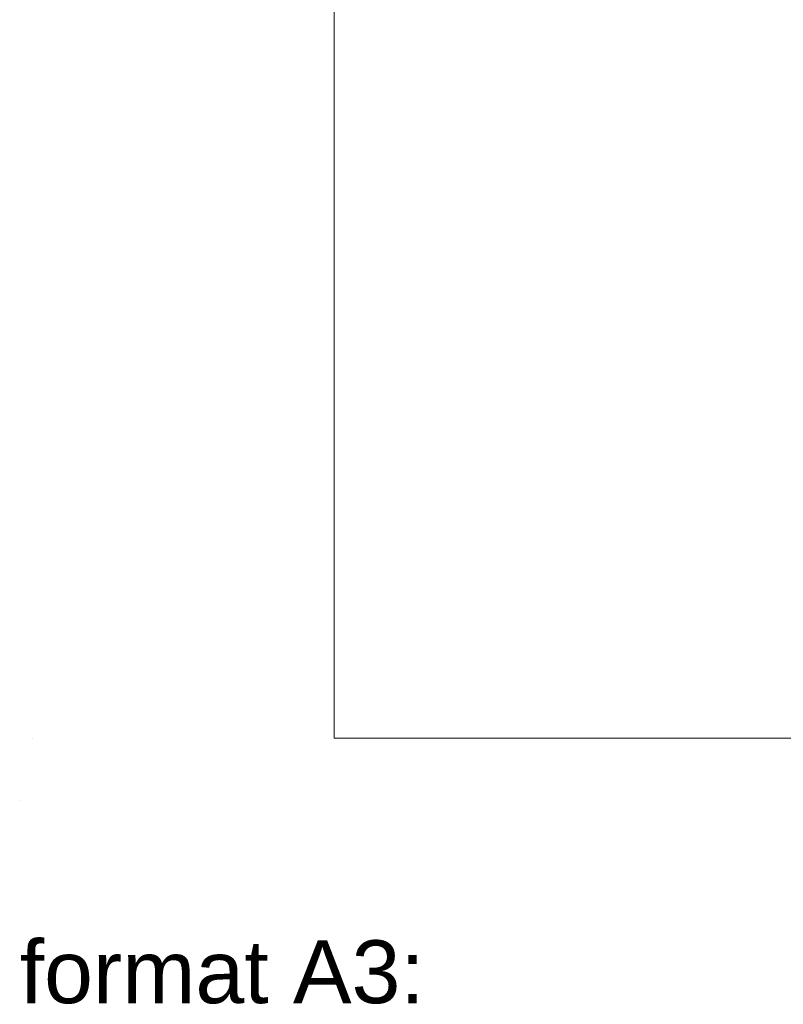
# Model space of a CAD drawing. Header units: millimetres. Extents: x -232602 to -175679, y -119570 to -82350.
# Tile 5 of 36: x -222666 to -216594, y -112886 to -105057. Entities that reach past the tile are written whole.
import ezdxf
from ezdxf.xclip import XClip

# ---------------------------------------------------------------- set-up
doc = ezdxf.new("R2010")
doc.units = ezdxf.units.MM
doc.header["$MEASUREMENT"] = 0
doc.header["$XCLIPFRAME"] = 0
doc.layers.add('2D - Rysunki i Obrazki', color=7, linetype='Continuous')
for name, color, linetype, lineweight in [('PT_ELE_4_6_G-Ramka_Nr_pióra__5', 5, 'Continuous', 18), ('PT_ELE_4_6_G-Ramka_Nr_pióra__7', 7, 'Continuous', 18), ('PT_ELE_4_6_G-Tabelka_Nr_pióra__7', 7, 'Continuous', 18)]:
    doc.layers.add(name, color=color, linetype=linetype, lineweight=lineweight)
doc.styles.add('STYL_AUTOMATYCZNY_1', font='arial.ttf')

# ---------------------------------------------------------------- blocks, each defined once
blk = doc.blocks.new('Rysunek_1_6', base_point=(-200661.4, -99449.8))
at = {"layer": 'PT_ELE_4_6_G-Ramka_Nr_pióra__5', "color": 5, "linetype": 'Continuous', "lineweight": 18}
blk.add_line((-222566.2, -110768.9), (-222566.2, -110768.9), dxfattribs=at)
at = {"layer": 'PT_ELE_4_6_G-Ramka_Nr_pióra__7', "color": 7, "linetype": 'Continuous', "lineweight": 18, "flags": 128}
blk.add_lwpolyline([(-220166.2, -83068.9), (-220166.2, -110768.9), (-182166.2, -110768.9), (-182166.2, -83068.9)], close=True, dxfattribs=at)
at = {"layer": 'PT_ELE_4_6_G-Tabelka_Nr_pióra__7', "color": 7, "linetype": 'Continuous', "lineweight": 18}
blk.add_line((-222666.2, -111268.9), (-222666.2, -111268.9), dxfattribs=at)
at = {"layer": 'PT_ELE_4_6_G-Ramka_Nr_pióra__7', "color": 7, "linetype": 'Continuous', "lineweight": 18, "insert": (-222666.2, -112377.4), "char_height": 500, "attachment_point": 1, "style": 'STYL_AUTOMATYCZNY_1'}
blk.add_mtext('\\A1;{\\pql;\\fArial|b0|i0|c238|p0;\\W1.000000;format A3:}', dxfattribs=at)

msp = doc.modelspace()

# ---------------------------------------------------------------- block references
at = {"layer": '2D - Rysunki i Obrazki', "color": 253, "linetype": 'Continuous', "lineweight": 18, "true_color": 0xaaaaaa}
ref = msp.add_blockref('Rysunek_1_6', (-200661.4, -99449.8), dxfattribs=at)
XClip(ref).set_block_clipping_path([(-225643.694101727, -116549.9316383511), (-175679.1071871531, -82349.5969288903)])

doc.saveas('drawing.dxf')
